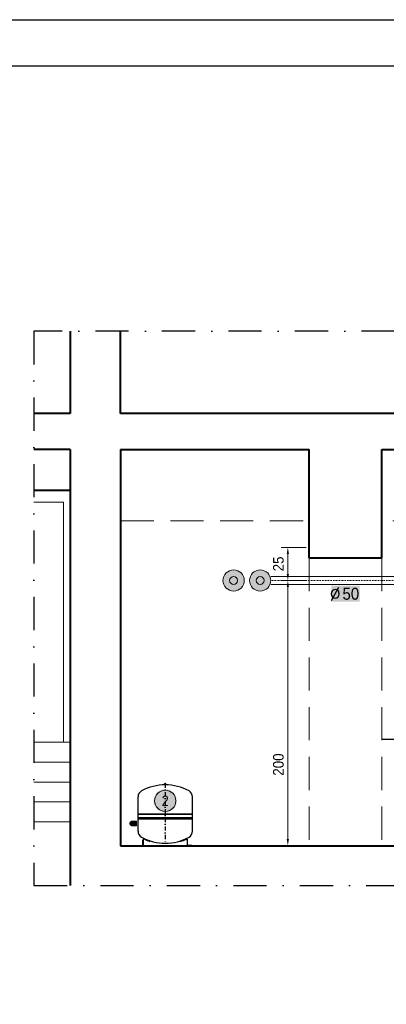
# Model space of a CAD drawing. Header units: millimetres. Extents: x -368 to 1732, y 3428 to 4913.
# Tile 9 of 80: x 62 to 338, y 4170 to 4913. Entities that reach past the tile are written whole.
import ezdxf
from ezdxf.enums import TextEntityAlignment as Align
from ezdxf.lldxf.tags import DXFTag

# ---------------------------------------------------------------- set-up
doc = ezdxf.new("R2010")
doc.units = ezdxf.units.MM
for name, pattern in [('ACAD_ISO08W100', [36, 24, -3, 6, -3]), ('DASHDOT', [25.4, 12.7, -6.35, 0, -6.35]), ('DASHDOT2', [0.5, 0.25, -0.125, 0, -0.125]), ('DASHED', [0.75, 0.5, -0.25])]:
    doc.linetypes.add(name, pattern=pattern)
doc.layers.get('Defpoints').update_dxf_attribs({"lineweight": 9})
for name, color, linetype in [('-- Budynek', 7, 'Continuous'), ('-- RAMKA', 11, 'Continuous'), ('-- urządzenia', 51, 'Continuous')]:
    doc.layers.add(name, color=color, linetype=linetype)
for name, color, linetype, lineweight in [('-- CO_opis', 11, 'Continuous', 0), ('-- CO_p', 51, 'Continuous', 9), ('-- CO_rury', 11, 'Continuous', 9), ('_NOŚNE', 73, 'Continuous', 40), ('Dodatki', 11, 'Continuous', 9), ('PRZERYWANA', 50, 'DASHED', 15), ('WYMIARY', 123, 'Continuous', 9)]:
    doc.layers.add(name, color=color, linetype=linetype, lineweight=lineweight)
doc.styles.add('1-100', font='arial.ttf', dxfattribs={"width": 0.5, "oblique": 5, "height": 20})
doc.styles.add('A', font='arial.ttf', dxfattribs={"width": 0.9})
doc.styles.add('INSTADT', font='arial.ttf', dxfattribs={"width": 0.9})
doc.styles.add('R', font='romans.shx')
tags = doc.linetypes.add('DASH', pattern=[15, 10, -5]).pattern_tags.tags
tags[6:7] = [DXFTag(74, 4), DXFTag(75, 0), DXFTag(340, '0'), DXFTag(46, 0.0), DXFTag(50, 0.0), DXFTag(44, 0.0), DXFTag(45, 0.0)]
tags[4:5] = [DXFTag(74, 4), DXFTag(75, 0), DXFTag(340, '0'), DXFTag(46, 0.0), DXFTag(50, 0.0), DXFTag(44, 0.0), DXFTag(45, 0.0)]
doc.dimstyles.new('1-100', dxfattribs={"dimtxt": 20, "dimasz": 0.4, "dimexe": 15, "dimexo": 0.1, "dimgap": 2, "dimtad": 1, "dimdec": 0, "dimdsep": 46, "dimtxsty": '1-100', "dimblk": 'wymiarowa', "dimcen": 0, "dimse1": 1, "dimse2": 1, "dimclrd": 256, "dimclre": 256, "dimclrt": 2, "dimadec": 0, "dimazin": 0, "dimtfac": 1, "dimtdec": 0, "dimtix": 1, "dimtofl": 0, "dimtmove": 1, "dimatfit": 0, "dimldrblk": 'wymiarowa', "dimfxl": 1, "dimtolj": 1, "dimtzin": 0, "dimlwd": -1, "dimlwe": -1, "dimarcsym": 0})

# ---------------------------------------------------------------- blocks, each defined once
blk = doc.blocks.new('*U5')
at = {"layer": '-- RAMKA', "color": 50}
blk.add_lwpolyline([(0, 2970), (4200, 2970), (4200, 0), (0, 0)], close=True, dxfattribs=at)
at = {"layer": '-- RAMKA', "color": 11}
blk.add_lwpolyline([(300, 69.4), (4130, 69.4), (4130, 2900), (300, 2900)], close=True, dxfattribs=at)
blk = doc.blocks.new('*U856')
at = {"color": 0, "ltscale": 10}
for p, q in [((110.1, 30.1), (2775.1, 30.1)), ((110.1, -30.1), (2775.1, -30.1))]:
    blk.add_line(p, q, dxfattribs=at)
at = {"color": 50, "linetype": 'DASHDOT2', "ltscale": 40}
blk.add_line((110.1, 0), (2775.1, 0), dxfattribs=at)
blk = doc.blocks.new('-- DN50')
at = {"layer": '-- RAMKA'}
h = blk.add_hatch(color=251, dxfattribs=at)
edge = h.paths.add_edge_path()
edge.add_arc((0, 0), 80.2, 0, 360)
at = {"color": 11, "ltscale": 10}
blk.add_circle((0, 0), 80.1, dxfattribs=at)
at = {"color": 51, "ltscale": 10}
blk.add_circle((0, 0), 30.1, dxfattribs=at)
blk = doc.blocks.new('*U691')
blk.add_blockref('-- DN50', (0, 0))
blk = doc.blocks.new('-- NG 50_p')
at = {"color": 11, "linetype": 'Continuous', "ltscale": 0.5, "extrusion": (0, 1, 0)}
for p, q in [((-5, 459.6), (-5, 467.6)), ((-4.5, 468.1), (4.5, 468.1)), ((4.5, 459.1), (-4.5, 459.1)), ((5, 459.6), (5, 467.6))]:
    blk.add_line(p, q, dxfattribs=at)
at = {"color": 50, "linetype": 'DASHDOT', "ltscale": 2.5}
blk.add_line((0, 468.1), (0, 20), dxfattribs=at)
at = {"color": 0}
for p, q in [((-204.5, 240.5), (-204.5, 367.8)), ((204.5, 240.5), (204.5, 367.8)), ((-201.5, 237.5), (-204.5, 240.5)), ((-204.5, 211.8), (-204.5, 237.5)), ((201.5, 237.5), (204.5, 240.5)), ((204.5, 211.8), (204.5, 237.5)), ((-204.5, 110.2), (-204.5, 203.1)), ((204.5, 110.2), (204.5, 203.1))]:
    blk.add_line(p, q, dxfattribs=at)
at = {"color": 50, "linetype": 'Continuous', "ltscale": 0.5, "extrusion": (0, 1, 0)}
for p, q in [((-204.5, 240.5), (204.5, 240.5)), ((-201.5, 237.5), (201.5, 237.5)), ((-204.5, 211.8), (204.5, 211.8)), ((-204.5, 203.1), (204.5, 203.1))]:
    blk.add_line(p, q, dxfattribs=at)
at = {"color": 11, "extrusion": (0, 1, 0)}
for p, q in [((-200, 2), (-185, 2)), ((-200, 0), (-200, 2)), ((-185, 2), (-175.8, 2)), ((-167.8, 10), (-167.8, 42)), ((-165.7, 42), (-165.7, 10)), ((-115.5, 31.8), (-114.8, 33.8)), ((115.5, 31.8), (114.8, 33.8)), ((165.7, 42), (165.7, 10)), ((167.8, 10), (167.8, 42)), ((185, 2), (175.8, 2)), ((200, 2), (185, 2)), ((200, 0), (200, 2)), ((-185, 0), (-200, 0)), ((-175.8, 0), (-185, 0)), ((175.8, 0), (185, 0)), ((185, 0), (200, 0))]:
    blk.add_line(p, q, dxfattribs=at)
at = {"color": 11}
for p, q in [((-187.5, 0), (-187.5, 2)), ((187.5, 0), (187.5, 2))]:
    blk.add_line(p, q, dxfattribs=at)
at = {"color": 0}
for centre, radius, start, end in [((0, 77.7), 380.9, 61.93091, 118.06909), ((-150, 367.8), 54.5, 122.41896, 180.0929), ((150, 367.8), 54.5, 359.9071, 57.58104), ((-200.3, 207.5), 5.5, 146.37175, 213.62825), ((200.3, 207.5), 5.5, 326.37175, 33.62825), ((-150, 110.1), 54.5, 179.9071, 237.58104), ((150, 110.1), 54.5, 302.41896, 0.0929), ((0, 399.1), 379.9, 241.85326, 298.14674)]:
    blk.add_arc(centre, radius, start, end, dxfattribs=at)
at = {"color": 11, "linetype": 'Continuous', "ltscale": 0.5}
for centre, radius, start, end in [((-4.5, 467.6), 0.5, 90, 180), ((-4.5, 459.6), 0.5, 180, 270), ((-3.5, 458.6), 0.5, 0, 90), ((0, 468.1), 1.5, 0, 180), ((3.5, 458.6), 0.5, 90, 180), ((4.5, 467.6), 0.5, 0, 90), ((4.5, 459.6), 0.5, 270, 0)]:
    blk.add_arc(centre, radius, start, end, dxfattribs=at)
at = {"color": 11}
for centre, radius, start, end in [((-175.8, 10), 8.02, 269.83911, 359.84973), ((-175.8, 10), 10, 269.83982, 359.85318), ((-158, 42), 9.76, 88.55291, 180), ((-158.5, 42.2), 7.22, 78.87093, 181.89654), ((9.9, 388.8), 378.3, 243.80348, 250.65074), ((-9.9, 388.8), 378.3, 289.34926, 296.19652), ((158.5, 42.2), 7.22, 358.10346, 101.12907), ((158, 42), 9.76, 0, 91.44709), ((175.8, 10), 10, 180.14682, 270.16018), ((175.8, 10), 8.02, 180.15027, 270.16089)]:
    blk.add_arc(centre, radius, start, end, dxfattribs=at)
at = {"color": 0}
for centre, start_param, end_param in [((-207, 211.9), 4.126525, 4.677357), ((-207, 203.1), -1.535765, -0.984932)]:
    blk.add_ellipse(centre, major_axis=(0, 2.52), ratio=0.999989, start_param=start_param, end_param=end_param, dxfattribs=at)
at = {"color": 0, "extrusion": (0, 0, -1)}
for centre, start_param, end_param in [((207, 211.9), 4.126525, 4.677357), ((207, 203.1), -1.535765, -0.984932)]:
    blk.add_ellipse(centre, major_axis=(0, 2.52), ratio=0.999989, start_param=start_param, end_param=end_param, dxfattribs=at)
blk = doc.blocks.new('-- NR_22')
h = blk.add_hatch(color=251)
edge = h.paths.add_edge_path()
edge.add_arc((0, 30), 22, 0, 360)
at = {"color": 50}
blk.add_circle((0, 30), 20, dxfattribs=at)
at = {"style": 'A', "width": 0.9, "flags": 12}
blk.add_attdef('22', text='', height=22, dxfattribs=at).set_placement((0, 30, 0.1), align=Align.MIDDLE_CENTER)
blk = doc.blocks.new('-- KOL STALOWE_rz DN25_1')
at = {"linetype": 'DASHDOT2', "ltscale": 30}
h = blk.add_hatch(color=251, dxfattribs=at)
h.dxf.hatch_style = 1
edge = h.paths.add_edge_path()
edge.add_line((33.7, -16.85), (33.7, 16.85))
edge.add_line((33.7, 16.85), (0, 16.85))
edge.add_arc((0, 0), 16.85, 90, 270)
edge.add_line((0, -16.85), (33.7, -16.85))
for p, q in [((33.7, 16.85), (0, 16.85)), ((33.7, 16.85), (33.7, -16.85)), ((33.7, -16.85), (0, -16.85))]:
    blk.add_line(p, q)
at = {"color": 50, "linetype": 'DASHDOT2', "ltscale": 20}
blk.add_line((33.7, 0), (0, 0), dxfattribs=at)
blk.add_arc((0, 0), 16.85, 90, 270)
blk = doc.blocks.new('*U797')
blk.add_blockref('-- KOL STALOWE_rz DN25_1', (0, 0))
blk = doc.blocks.new('*D887')
at = {"layer": '-- CO_opis', "color": 50, "linetype": 'Continuous', "ltscale": 2}
for p, q in [((278.12, 4489.82), (258.88, 4489.82)), ((277.68, 4289.82), (258.88, 4289.82))]:
    blk.add_line(p, q, dxfattribs=at)
at = {"layer": '-- CO_opis', "linetype": 'Continuous', "lineweight": 5, "ltscale": 2}
blk.add_line((263.88, 4294.82), (263.88, 4484.82), dxfattribs=at)
at = {"layer": '-- CO_opis', "linetype": 'Continuous', "ltscale": 2}
for points in [[(263.05, 4484.82), (264.71, 4484.82), (263.88, 4489.82)], [(263.05, 4294.82), (264.71, 4294.82), (263.88, 4289.82)]]:
    blk.add_solid(points, dxfattribs=at)
at = {"layer": 'Defpoints', "color": 0, "linetype": 'Continuous', "ltscale": 2}
for p in [(263.88, 4489.82), (284.12, 4489.82), (283.68, 4289.82, 0)]:
    blk.add_point(p, dxfattribs=at)
at = {"layer": '-- CO_opis', "color": 1, "linetype": 'Continuous', "ltscale": 2, "insert": (256.79, 4351.02), "char_height": 8, "attachment_point": 5, "rotation": 90, "style": 'INSTADT'}
blk.add_mtext('\\A1;200', dxfattribs=at)
blk = doc.blocks.new('_ArchTick')
at = {"color": 0, "linetype": 'ByBlock', "const_width": 0.15}
blk.add_lwpolyline([(-0.5, -0.5), (0.5, 0.5)], dxfattribs=at)
blk = doc.blocks.new('wymiarowa')
at = {"layer": 'WYMIARY'}
for p, q in [((0, 25), (0, -25)), ((-17, 0), (17, 0))]:
    blk.add_line(p, q, dxfattribs=at)
at = {"layer": 'WYMIARY', "xscale": 17, "yscale": 17, "zscale": 17, "rotation": 180}
blk.add_blockref('_ArchTick', (0, 0), dxfattribs=at)
blk = doc.blocks.new('-- fi_średnica_k')
blk.add_hatch(color=251).paths.add_polyline_path([(21.4, 32), (-21.4, 32), (-21.4, 8), (21.4, 8)])
at = {"insert": (-6.8, 20), "char_height": 20, "width": 56.29, "attachment_point": 6, "style": 'R'}
blk.add_mtext('{\\C11;%%C}', dxfattribs=at)
at = {"color": 7, "style": 'A', "width": 0.9, "flags": 12}
blk.add_attdef('SR', text='', height=18, dxfattribs=at).set_placement((8, 20), align=Align.MIDDLE_CENTER)
blk = doc.blocks.new('*D889')
at = {"layer": '-- CO_opis', "color": 50, "linetype": 'Continuous', "ltscale": 2}
for p, q in [((277.68, 4514.82), (258.88, 4514.82)), ((278.12, 4489.82), (258.88, 4489.82))]:
    blk.add_line(p, q, dxfattribs=at)
at = {"layer": '-- CO_opis', "linetype": 'Continuous', "lineweight": 5, "ltscale": 2}
blk.add_line((263.88, 4509.82), (263.88, 4494.82), dxfattribs=at)
at = {"layer": '-- CO_opis', "linetype": 'Continuous', "ltscale": 2}
for points in [[(263.05, 4509.82), (264.71, 4509.82), (263.88, 4514.82)], [(263.05, 4494.82), (264.71, 4494.82), (263.88, 4489.82)]]:
    blk.add_solid(points, dxfattribs=at)
at = {"layer": 'Defpoints', "color": 0, "linetype": 'Continuous', "ltscale": 2}
for p in [(283.68, 4514.82), (263.88, 4489.82), (284.12, 4489.82)]:
    blk.add_point(p, dxfattribs=at)
at = {"layer": '-- CO_opis', "color": 1, "linetype": 'Continuous', "ltscale": 2, "insert": (256.79, 4502.32), "char_height": 8, "attachment_point": 5, "rotation": 90, "style": 'INSTADT'}
blk.add_mtext('\\A1;25', dxfattribs=at)

msp = doc.modelspace()

# ---------------------------------------------------------------- linework, layer by layer
at = {"layer": '-- Budynek', "color": 50, "linetype": 'DASH'}
msp.add_line((722.63, 4369.82), (334.83, 4369.82), dxfattribs=at)
at = {"layer": '-- Budynek', "color": 50, "linetype": 'DASHDOT2', "ltscale": 100}
msp.add_lwpolyline([(845.3, 4259.82), (845.3, 4677.82), (72.53, 4677.82), (72.53, 4259.82), (845.3, 4259.82)], dxfattribs=at)
at = {"layer": '-- CO_p', "linetype": 'ACAD_ISO08W100', "ltscale": 20}
for radius in [1.69, 1.68, 1.68]:
    msp.add_circle((146.52, 4306.62), radius, dxfattribs=at)
at = {"layer": '_NOŚNE'}
for p, q in [((99.83, 4677.82), (99.83, 4615.82)), ((137.83, 4615.82), (137.83, 4677.82)), ((99.83, 4615.82), (72.53, 4615.82)), ((743.07, 4615.82), (137.83, 4615.82)), ((99.83, 4588.52), (72.53, 4588.52)), ((99.83, 4588.52), (99.83, 4259.82)), ((137.83, 4588.52), (137.83, 4289.82)), ((137.83, 4588.52), (279.83, 4588.52)), ((279.83, 4506.82), (279.83, 4588.52)), ((334.83, 4506.82), (334.83, 4588.52)), ((334.83, 4588.52), (743.07, 4588.52)), ((72.53, 4558), (99.83, 4558)), ((279.83, 4506.82), (334.83, 4506.82)), ((137.83, 4289.82), (743.07, 4289.82))]:
    msp.add_line(p, q, dxfattribs=at)
at = {"layer": 'Dodatki', "ltscale": 0.8}
for p, q in [((99.83, 4367.82), (72.53, 4367.82)), ((99.83, 4352.82), (72.53, 4352.82)), ((99.83, 4337.82), (72.53, 4337.82)), ((99.83, 4337.82), (72.53, 4337.82)), ((99.83, 4322.82), (72.53, 4322.82)), ((99.83, 4322.82), (72.53, 4322.82)), ((99.83, 4307.82), (72.53, 4307.82))]:
    msp.add_line(p, q, dxfattribs=at)
msp.add_lwpolyline([(72.53, 4548.82), (94.74, 4548.82), (94.74, 4367.82), (72.53, 4367.82)], dxfattribs=at)
at = {"layer": 'PRZERYWANA', "ltscale": 50}
for p, q in [((137.83, 4534.82), (279.83, 4534.82)), ((743.07, 4534.82), (334.83, 4534.82)), ((279.83, 4506.82), (279.83, 4289.82)), ((334.83, 4506.82), (334.83, 4289.82))]:
    msp.add_line(p, q, dxfattribs=at)

# ---------------------------------------------------------------- block references
at = {"layer": '-- CO_opis', "lineweight": 0}
ref = msp.add_blockref('-- fi_średnica_k', (307.33, 4469.82), dxfattribs=dict(at, xscale=0.5, yscale=0.5))
ref.add_attrib('SR', '50', dxfattribs={"layer": '0', "color": 7, "height": 9, "style": 'A', "width": 0.9}).set_placement((311.35, 4479.83), align=Align.MIDDLE_CENTER)
at = {"layer": '-- CO_opis'}
ref = msp.add_blockref('-- NR_22', (171.47, 4311.68), dxfattribs=dict(at, xscale=0.4, yscale=0.4, zscale=0.001))
ref.add_attrib('22', '2', dxfattribs={"layer": '0', "height": 8, "style": 'A', "width": 0.85}).set_placement((171.47, 4323.68, 0), align=Align.MIDDLE_CENTER)
at = {"layer": '-- CO_p', "linetype": 'ACAD_ISO08W100', "ltscale": 20, "xscale": -0.1, "yscale": 0.1, "zscale": 0.1, "rotation": 180}
msp.add_blockref('*U797', (146.52, 4306.62), dxfattribs=at)
at = {"layer": '-- CO_rury', "linetype": 'ACAD_ISO08W100', "ltscale": 20, "xscale": 0.1, "yscale": 0.1, "zscale": 0.1}
for p in [(223.02, 4489.82), (243.02, 4489.82)]:
    msp.add_blockref('*U691', p, dxfattribs=at)
at = {"layer": '-- CO_rury', "linetype": 'ACAD_ISO08W100', "ltscale": 20, "xscale": 0.1, "yscale": 0.1, "zscale": 0.1, "rotation": 180}
msp.add_blockref('*U856', (528.54, 4489.82), dxfattribs=at)
at = {"layer": '-- RAMKA', "xscale": 0.5, "yscale": 0.5, "zscale": 0.5}
msp.add_blockref('*U5', (-367.87, 3427.73), dxfattribs=at)
at = {"layer": '-- urządzenia', "xscale": 0.1, "yscale": 0.1}
msp.add_blockref('-- NG 50_p', (171.47, 4289.82), dxfattribs=at)

# ---------------------------------------------------------------- dimensions: what is measured, and where the dimension line sits
at = {"layer": '-- CO_opis', "linetype": 'Continuous', "ltscale": 2}
for p1, angle, picture, middle in [((283.68, 4514.82), 270, '*D889', (263.88, 4502.32)), ((283.68, 4289.82, 0), 90, '*D887', (263.88, 4351.02))]:
    dim = msp.add_linear_dim(base=(263.88, 4489.82), p1=p1, p2=(284.12, 4489.82), angle=angle, dimstyle='1-100', override={"dimtxt": 8, "dimasz": 5, "dimexe": 5, "dimexo": 6, "dimgap": 3, "dimtxsty": 'INSTADT', "dimsah": 1, "dimse1": 0, "dimse2": 0, "dimclre": 50, "dimclrt": 1, "dimfxl": 30, "dimfxlon": 1, "dimlwd": 5}, dxfattribs=at)
    dim.commit()
    dim.dimension.update_dxf_attribs({"geometry": picture, "text_midpoint": middle, "dimtype": 160})

doc.saveas('drawing.dxf')
